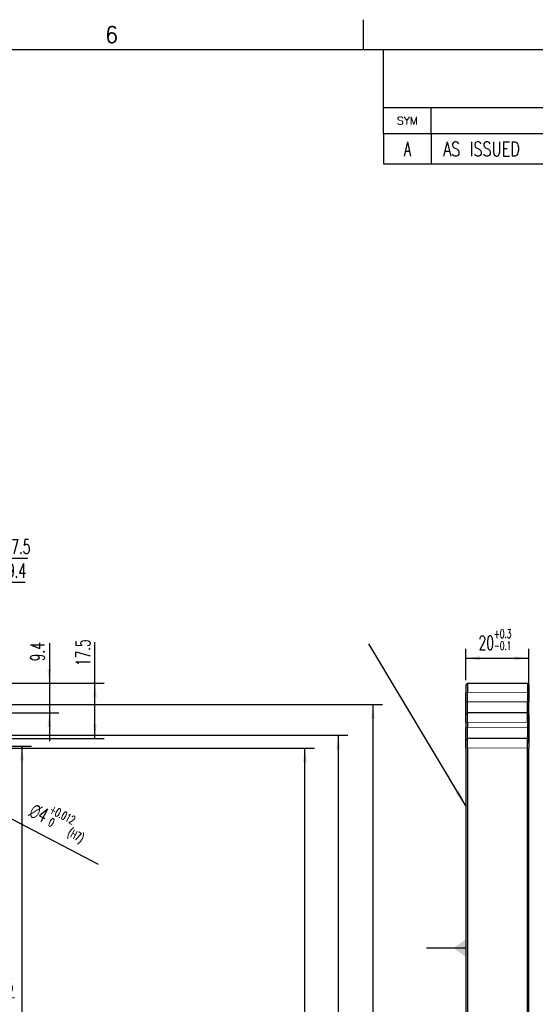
# Model space of a CAD drawing. Header units: millimetres. Extents: x 31 to 872, y 29 to 623.
# Tile 28 of 29: x 591 to 700, y 415 to 623. Entities that reach past the tile are written whole.
import ezdxf

# ---------------------------------------------------------------- set-up
doc = ezdxf.new("R2010")
doc.units = ezdxf.units.MM
doc.layers.add('1', color=7, linetype='Continuous')
doc.styles.add('CONVERTER_11', font='txt.shx', dxfattribs={"width": 0.63})
doc.styles.add('CONVERTER_13', font='txt.shx', dxfattribs={"width": 0.9})
doc.styles.add('CONVERTER_14', font='txt.shx', dxfattribs={"width": 0.675})
doc.styles.add('CONVERTER_15', font='txt.shx', dxfattribs={"width": 0.749})
doc.styles.add('CONVERTER_16', font='txt.shx', dxfattribs={"width": 1.035})
doc.dimstyles.new('ME10_DIM_132', dxfattribs={"dimtxt": 4.5, "dimasz": 4.5, "dimexe": 3, "dimexo": 1.5, "dimgap": 1.5, "dimtad": 1, "dimdsep": 46, "dimtxsty": 'CONVERTER_11', "dimsah": 1, "dimcen": 0.09, "dimclrd": 3, "dimclre": 3, "dimclrt": 3, "dimadec": 0, "dimazin": 0, "dimtfac": 1, "dimtdec": 4, "dimtix": 1, "dimtmove": 0, "dimatfit": 3, "dimfxl": 1, "dimtolj": 1, "dimtzin": 0, "dimarcsym": 0})
doc.dimstyles.new('ME10_DIM_139', dxfattribs={"dimtxt": 4.5, "dimasz": 4.5, "dimexe": 3, "dimexo": 1.5, "dimgap": 1.5, "dimtad": 1, "dimdsep": 46, "dimtxsty": 'CONVERTER_11', "dimsah": 1, "dimcen": 0.09, "dimclrd": 3, "dimclre": 3, "dimclrt": 3, "dimadec": 0, "dimazin": 0, "dimtfac": 1, "dimtdec": 4, "dimtix": 1, "dimtmove": 0, "dimatfit": 3, "dimfxl": 1, "dimtolj": 1, "dimtzin": 0, "dimarcsym": 0})
doc.dimstyles.new('ME10_DIM_140', dxfattribs={"dimtxt": 4.5, "dimasz": 4.5, "dimexe": 3, "dimexo": 1.5, "dimgap": 1.5, "dimtad": 1, "dimdsep": 46, "dimtxsty": 'CONVERTER_11', "dimsah": 1, "dimcen": 0.09, "dimclrd": 3, "dimclre": 3, "dimclrt": 3, "dimadec": 0, "dimazin": 0, "dimtfac": 1, "dimtdec": 4, "dimtix": 1, "dimtmove": 0, "dimatfit": 3, "dimfxl": 1, "dimtolj": 1, "dimtzin": 0, "dimarcsym": 0})
doc.dimstyles.new('ME10_DIM_141', dxfattribs={"dimtxt": 4.5, "dimasz": 4.5, "dimexe": 3, "dimexo": 1.5, "dimgap": 1.5, "dimtad": 1, "dimdsep": 46, "dimtxsty": 'CONVERTER_11', "dimsah": 1, "dimcen": 0.09, "dimclrd": 3, "dimclre": 3, "dimclrt": 3, "dimadec": 0, "dimazin": 0, "dimtfac": 1, "dimtdec": 4, "dimtix": 1, "dimtmove": 0, "dimatfit": 3, "dimfxl": 1, "dimtolj": 1, "dimtzin": 0, "dimarcsym": 0})
doc.dimstyles.new('ME10_DIM_142', dxfattribs={"dimtxt": 4.5, "dimasz": 4.5, "dimexe": 3, "dimexo": 1.5, "dimgap": 1.5, "dimtad": 1, "dimdsep": 46, "dimtxsty": 'CONVERTER_11', "dimsah": 1, "dimcen": 0.09, "dimclrd": 3, "dimclre": 3, "dimclrt": 3, "dimadec": 0, "dimazin": 0, "dimtfac": 1, "dimtdec": 4, "dimtix": 1, "dimtmove": 0, "dimatfit": 3, "dimfxl": 1, "dimtolj": 1, "dimtzin": 0, "dimarcsym": 0})
doc.dimstyles.new('ME10_DIM_153', dxfattribs={"dimtxt": 4.5, "dimasz": 4.5, "dimexe": 3, "dimexo": 1.5, "dimgap": 1.5, "dimtad": 1, "dimdsep": 46, "dimtxsty": 'CONVERTER_11', "dimsah": 1, "dimcen": 0.09, "dimclrd": 3, "dimclre": 3, "dimclrt": 3, "dimadec": 0, "dimazin": 0, "dimtol": 1, "dimtp": 0.3, "dimtm": 0.1, "dimtfac": 0.6, "dimtdec": 1, "dimtix": 1, "dimtmove": 0, "dimatfit": 3, "dimfxl": 1, "dimtolj": 1, "dimtzin": 0, "dimarcsym": 0})
doc.dimstyles.new('ME10_DIM_63', dxfattribs={"dimtxt": 4.5, "dimasz": 4.5, "dimexe": 3, "dimexo": 1.5, "dimgap": 1.5, "dimtad": 1, "dimdsep": 46, "dimtxsty": 'CONVERTER_11', "dimsah": 1, "dimcen": 0.09, "dimclrd": 3, "dimclre": 3, "dimclrt": 3, "dimadec": 0, "dimazin": 0, "dimtfac": 1, "dimtdec": 4, "dimtix": 1, "dimtmove": 0, "dimatfit": 3, "dimfxl": 1, "dimtolj": 1, "dimtzin": 0, "dimarcsym": 0})
doc.dimstyles.new('ME10_DIM_64', dxfattribs={"dimtxt": 4.5, "dimasz": 4.5, "dimexe": 3, "dimexo": 1.5, "dimgap": 1.5, "dimtad": 1, "dimdsep": 46, "dimtxsty": 'CONVERTER_11', "dimsah": 1, "dimcen": 0.09, "dimclrd": 3, "dimclre": 3, "dimclrt": 3, "dimadec": 0, "dimazin": 0, "dimtfac": 1, "dimtdec": 4, "dimtix": 1, "dimtmove": 0, "dimatfit": 3, "dimfxl": 1, "dimtolj": 1, "dimtzin": 0, "dimarcsym": 0})
doc.dimstyles.new('ME10_DIM_65', dxfattribs={"dimtxt": 4.5, "dimasz": 4.5, "dimexe": 3, "dimexo": 1.5, "dimgap": 1.5, "dimtad": 1, "dimdsep": 46, "dimtxsty": 'CONVERTER_11', "dimsah": 1, "dimcen": 0.09, "dimclrd": 3, "dimclre": 3, "dimclrt": 3, "dimadec": 0, "dimazin": 0, "dimtfac": 1, "dimtdec": 4, "dimtix": 1, "dimtmove": 0, "dimatfit": 3, "dimfxl": 1, "dimtolj": 1, "dimtzin": 0, "dimarcsym": 0})
doc.dimstyles.get("Standard").update_dxf_attribs({"dimtxt": 0.18, "dimasz": 0.18, "dimexe": 0.18, "dimexo": 0.0625, "dimgap": 0.09, "dimtad": 0, "dimtih": 1, "dimtoh": 1, "dimdec": 4, "dimzin": 0, "dimdsep": 46, "dimtxsty": 'Standard', "dimcen": 0.09, "dimadec": 0, "dimazin": 0, "dimtfac": 1, "dimtdec": 4, "dimtofl": 0, "dimtmove": 0, "dimatfit": 3, "dimfxl": 1, "dimtolj": 1, "dimtzin": 0, "dimarcsym": 0})

# ---------------------------------------------------------------- blocks, each defined once
blk = doc.blocks.new('*D88')
at = {"layer": '1', "color": 3, "linetype": 'Continuous'}
for p, q in [((845.28, 717.73), (1002.09, 717.73)), ((999.09, 214.37), (999.09, 717.73)), ((845.28, 214.37), (1002.09, 214.37))]:
    blk.add_line(p, q, dxfattribs=at)
at = {"layer": '1', "color": 3}
for points in [[(999.68, 713.23), (998.5, 713.23), (999.09, 717.73)], [(998.5, 218.87), (999.68, 218.87), (999.09, 214.37)]]:
    blk.add_solid(points, dxfattribs=at)
at = {"layer": '1', "color": 3, "insert": (997.59, 458.92), "char_height": 4.5, "attachment_point": 7, "rotation": 90, "line_spacing_factor": 0.60024, "style": 'CONVERTER_11'}
blk.add_mtext('503.36', dxfattribs=at)
blk = doc.blocks.new('*D89')
at = {"layer": '1', "color": 3, "linetype": 'Continuous'}
for p, q in [((845.28, 708.03), (991.06, 708.03)), ((988.06, 708.03), (988.06, 224.07)), ((845.28, 224.07), (991.06, 224.07))]:
    blk.add_line(p, q, dxfattribs=at)
at = {"layer": '1', "color": 3}
for points in [[(988.65, 703.53), (987.47, 703.53), (988.06, 708.03)], [(987.47, 228.57), (988.65, 228.57), (988.06, 224.07)]]:
    blk.add_solid(points, dxfattribs=at)
at = {"layer": '1', "color": 3, "insert": (986.56, 456.98), "char_height": 4.5, "attachment_point": 7, "rotation": 90, "line_spacing_factor": 0.60024, "style": 'CONVERTER_11'}
blk.add_mtext('483.96', dxfattribs=at)
blk = doc.blocks.new('*D90')
at = {"layer": '1', "color": 3, "linetype": 'Continuous'}
for p, q in [((860.94, 703.89), (980.5, 703.89)), ((977.5, 228.21), (977.5, 703.89)), ((860.94, 228.21), (980.5, 228.21))]:
    blk.add_line(p, q, dxfattribs=at)
at = {"layer": '1', "color": 3}
for points in [[(978.09, 699.39), (976.91, 699.39), (977.5, 703.89)], [(976.91, 232.71), (978.09, 232.71), (977.5, 228.21)]]:
    blk.add_solid(points, dxfattribs=at)
at = {"layer": '1', "color": 3, "insert": (976, 456.74), "char_height": 4.5, "attachment_point": 7, "rotation": 90, "line_spacing_factor": 0.60024, "style": 'CONVERTER_11'}
blk.add_mtext('475.68', dxfattribs=at)
blk = doc.blocks.new('*D157')
at = {"layer": '1', "color": 3, "linetype": 'Continuous'}
for p, q in [((870.99, 704.5), (890.75, 704.5)), ((887.75, 704.5), (887.75, 466.05)), ((889.8, 466.05), (884.75, 466.05))]:
    blk.add_line(p, q, dxfattribs=at)
at = {"layer": '1', "color": 3}
for points in [[(888.35, 700), (887.16, 700), (887.75, 704.5)], [(887.16, 470.55), (888.35, 470.55), (887.75, 466.05)]]:
    blk.add_solid(points, dxfattribs=at)
at = {"layer": '1', "color": 3, "insert": (886.25, 549.69), "char_height": 4.5, "attachment_point": 7, "rotation": 90, "line_spacing_factor": 0.60024, "style": 'CONVERTER_11'}
blk.add_mtext('238.45', dxfattribs=at)
blk = doc.blocks.new('*D164')
at = {"layer": '1', "color": 3, "linetype": 'Continuous'}
for p, q in [((910.87, 724.45), (910.87, 737.53)), ((854.3, 724.45), (913.87, 724.45)), ((910.87, 706.95), (910.87, 724.45)), ((871.8, 706.95), (913.87, 706.95))]:
    blk.add_line(p, q, dxfattribs=at)
at = {"layer": '1', "color": 3}
for points in [[(911.46, 719.95), (910.28, 719.95), (910.87, 724.45)], [(910.28, 711.45), (911.46, 711.45), (910.87, 706.95)]]:
    blk.add_solid(points, dxfattribs=at)
at = {"layer": '1', "color": 3, "insert": (909.37, 729.9), "char_height": 4.5, "attachment_point": 7, "rotation": 90, "line_spacing_factor": 0.60024, "style": 'CONVERTER_11'}
blk.add_mtext('17.5', dxfattribs=at)
blk = doc.blocks.new('*D165')
at = {"layer": '1', "color": 3, "linetype": 'Continuous'}
for p, q in [((896.43, 737.17), (896.43, 724.45)), ((854.3, 724.45), (899.43, 724.45)), ((896.43, 724.45), (896.43, 715.05)), ((860.8, 715.05), (899.43, 715.05)), ((896.43, 715.05), (896.43, 706.05))]:
    blk.add_line(p, q, dxfattribs=at)
at = {"layer": '1', "color": 3}
for points in [[(895.84, 728.95), (897.02, 728.95), (896.43, 724.45)], [(897.02, 710.55), (895.84, 710.55), (896.43, 715.05)]]:
    blk.add_solid(points, dxfattribs=at)
at = {"layer": '1', "color": 3, "insert": (894.93, 731.42), "char_height": 4.5, "attachment_point": 7, "rotation": 90, "line_spacing_factor": 0.60024, "style": 'CONVERTER_11'}
blk.add_mtext('9.4', dxfattribs=at)
blk = doc.blocks.new('*D166')
at = {"layer": '1', "color": 3, "linetype": 'Continuous'}
for p, q in [((863.9, 713.55), (863.9, 759.41)), ((873.3, 705.45), (873.3, 759.41)), ((863.9, 756.41), (854.9, 756.41)), ((873.3, 756.41), (863.9, 756.41)), ((888.74, 756.41), (873.3, 756.41))]:
    blk.add_line(p, q, dxfattribs=at)
at = {"layer": '1', "color": 3}
for points in [[(859.4, 755.81), (859.4, 757), (863.9, 756.41)], [(877.8, 757), (877.8, 755.81), (873.3, 756.41)]]:
    blk.add_solid(points, dxfattribs=at)
at = {"layer": '1', "color": 3, "insert": (882.99, 757.91), "char_height": 4.5, "attachment_point": 7, "rotation": 0.0001, "line_spacing_factor": 0.60024, "style": 'CONVERTER_11'}
blk.add_mtext('9.4', dxfattribs=at)
blk = doc.blocks.new('*D167')
at = {"layer": '1', "color": 3, "linetype": 'Continuous'}
for p, q in [((855.8, 722.95), (855.8, 767.04)), ((873.3, 705.45), (873.3, 767.04)), ((873.3, 764.04), (855.8, 764.04)), ((889.57, 764.04), (873.3, 764.04))]:
    blk.add_line(p, q, dxfattribs=at)
at = {"layer": '1', "color": 3}
for points in [[(860.3, 764.64), (860.3, 763.45), (855.8, 764.04)], [(868.8, 763.45), (868.8, 764.64), (873.3, 764.04)]]:
    blk.add_solid(points, dxfattribs=at)
at = {"layer": '1', "color": 3, "insert": (881.93, 765.54), "char_height": 4.5, "attachment_point": 7, "rotation": 0.0001, "line_spacing_factor": 0.60024, "style": 'CONVERTER_11'}
blk.add_mtext('17.5', dxfattribs=at)
blk = doc.blocks.new('*D239')
at = {"layer": '1', "color": 3, "linetype": 'Continuous'}
blk.add_line((860.19, 694.1), (911.94, 667.04), dxfattribs=at)
at = {"layer": '1', "color": 3}
for points in [[(861.91, 692.54), (862.45, 693.59), (866.17, 690.98)], [(873.97, 687.56), (873.43, 686.51), (869.71, 689.12)]]:
    blk.add_solid(points, dxfattribs=at)
at = {"layer": '1', "color": 3, "insert": (887.07, 683.01), "char_height": 4.5, "attachment_point": 7, "rotation": 332.3924, "line_spacing_factor": 0.60024, "style": 'CONVERTER_11'}
blk.add_mtext('\\C3; {\\Fgdt;n}\\C3;\\C3;4\\C3;\\H2.7;\\S+0.012^  0;\\C3;(H7)', dxfattribs=at)
blk = doc.blocks.new('*D253')
at = {"layer": '1', "color": 3, "linetype": 'Continuous'}
blk.add_line((859.7, 623.87), (885.35, 624.77), dxfattribs=at)
at = {"layer": '1', "color": 3}
for points in [[(861.96, 623.36), (861.92, 624.54), (866.44, 624.11)], [(873.92, 624.96), (873.96, 623.78), (869.44, 624.21)]]:
    blk.add_solid(points, dxfattribs=at)
at = {"layer": '1', "color": 3, "insert": (879.72, 626.08), "char_height": 4.5, "attachment_point": 7, "rotation": 2.0182, "line_spacing_factor": 0.60024, "style": 'CONVERTER_11'}
blk.add_mtext('\\C3;M\\C3;3\\C3;', dxfattribs=at)
blk = doc.blocks.new('E8027-24150__37', base_point=(1028.43, 207.65))
at = {"color": 7, "linetype": 'Continuous'}
for p, q in [((1028.55, 723.95), (1029.05, 724.45)), ((1028.55, 723.95), (1028.55, 721.45)), ((1028.55, 718.55), (1028.55, 721.45)), ((1029.05, 724.45), (1029.05, 721.45)), ((1029.05, 724.45), (1048.05, 724.45)), ((1029.05, 718.55), (1029.05, 721.45)), ((1048.55, 723.95), (1048.05, 724.45)), ((1048.05, 724.45), (1048.05, 721.45)), ((1048.05, 721.45), (1048.05, 718.55)), ((1048.55, 723.95), (1048.55, 721.45)), ((1048.55, 721.45), (1048.55, 718.55)), ((1028.55, 714.55), (1028.55, 718.55)), ((1029.05, 715.05), (1029.05, 718.55)), ((1048.05, 715.05), (1048.05, 718.55)), ((1048.55, 714.55), (1048.55, 718.55)), ((1028.55, 714.55), (1029.05, 715.05)), ((1028.55, 712.05), (1028.55, 714.55)), ((1028.55, 712.05), (1028.55, 710.45)), ((1029.05, 712.05), (1029.05, 715.05)), ((1048.05, 715.05), (1029.05, 715.05)), ((1029.05, 712.05), (1029.05, 710.45)), ((1048.55, 714.55), (1048.05, 715.05)), ((1048.05, 712.05), (1048.05, 715.05)), ((1048.05, 712.05), (1048.05, 710.45)), ((1048.55, 714.55), (1048.55, 712.05)), ((1048.55, 712.05), (1048.55, 710.45)), ((1028.55, 706.45), (1028.55, 710.45)), ((1029.05, 706.95), (1029.05, 710.45)), ((1048.05, 710.45), (1048.05, 706.95)), ((1048.55, 710.45), (1048.55, 706.98)), ((1028.55, 706.45), (1029.05, 706.95)), ((1028.55, 703.95), (1028.55, 706.45)), ((1029.05, 703.95), (1029.05, 706.95)), ((1048.05, 706.95), (1029.05, 706.95)), ((1048.55, 706.45), (1048.05, 706.95)), ((1048.05, 703.95), (1048.05, 706.95)), ((1048.55, 706.98), (1048.55, 706.45)), ((1048.55, 706.45), (1048.55, 703.95)), ((1048.55, 706.45), (1048.55, 706.45)), ((1028.55, 703.95), (1028.55, 536.05)), ((1029.05, 703.95), (1029.05, 536.05)), ((1048.05, 226.55), (1048.05, 703.95)), ((1048.55, 226.55), (1048.55, 703.95))]:
    blk.add_line(p, q, dxfattribs=at)
at = {"color": 3, "linetype": 'Continuous', "const_width": 0.25}
for points in [[(1029.05, 721.45), (1028.55, 721.45)], [(1029.05, 721.45), (1048.05, 721.45)], [(1048.05, 721.45), (1048.55, 721.45)], [(1029.05, 718.55), (1028.55, 718.55)], [(1029.05, 718.55), (1048.05, 718.55)], [(1048.55, 718.55), (1048.05, 718.55)], [(1028.55, 712.05), (1029.05, 712.05)], [(1029.05, 712.05), (1048.05, 712.05)], [(1048.55, 712.05), (1048.05, 712.05)], [(1029.05, 710.45), (1028.55, 710.45)], [(1029.05, 710.45), (1048.05, 710.45)], [(1048.05, 710.45), (1048.55, 710.45)], [(1028.55, 703.95), (1029.05, 703.95)], [(1048.05, 703.95), (1029.05, 703.95)], [(1048.55, 703.95), (1048.05, 703.95)]]:
    blk.add_lwpolyline(points, dxfattribs=at)
at = {"color": 7, "linetype": 'Continuous'}
for points, knots in [([(1048.38, 707), (1048.36, 707), (1048.31, 707), (1048.26, 706.98), (1048.23, 706.94), (1048.23, 706.92), (1048.23, 706.88), (1048.24, 706.83), (1048.28, 706.76), (1048.35, 706.67), (1048.44, 706.56), (1048.51, 706.49), (1048.55, 706.45)], [0, 0, 0, 0, 0.0707941, 0.1363214, 0.1634646, 0.1885719, 0.2202602, 0.2555491, 0.3487904, 0.4669135, 0.6043691, 0.765551, 0.765551, 0.765551, 0.765551]), ([(1048.55, 706.98), (1048.53, 706.98), (1048.5, 706.99), (1048.46, 706.99), (1048.42, 707), (1048.39, 707), (1048.38, 707)], [0, 0, 0, 0, 0.0508979, 0.0925382, 0.1322155, 0.1730429, 0.1730429, 0.1730429, 0.1730429])]:
    blk.add_open_spline(points, degree=3, knots=knots, dxfattribs=at)
blk = doc.blocks.new('*D328')
at = {"layer": '1', "color": 3, "linetype": 'Continuous'}
for p, q in [((1028.55, 725.45), (1028.55, 735.39)), ((1048.55, 705.45), (1048.55, 735.39)), ((1028.55, 732.39), (1048.55, 732.39))]:
    blk.add_line(p, q, dxfattribs=at)
at = {"layer": '1', "color": 3}
for points in [[(1033.05, 732.99), (1033.05, 731.8), (1028.55, 732.39)], [(1044.05, 731.8), (1044.05, 732.99), (1048.55, 732.39)]]:
    blk.add_solid(points, dxfattribs=at)
at = {"layer": '1', "color": 3, "insert": (1032.58, 735.02), "char_height": 4.5, "attachment_point": 7, "rotation": 0.0001, "line_spacing_factor": 0.60024, "style": 'CONVERTER_11'}
blk.add_mtext('\\C3;20\\C3;\\H2.7;\\S+0.3^ -0.1;', dxfattribs=at)
blk = doc.blocks.new('Revision_Block', base_point=(668.3, 604.68))
at = {"color": 4, "linetype": 'Continuous'}
for p, q in [((668.3, 599.12), (668.3, 604.68)), ((678.35, 599.12), (678.35, 604.68)), ((801.41, 599.12), (801.41, 604.68)), ((836.91, 599.12), (836.91, 604.68)), ((668.3, 599.12), (668.3, 592.82)), ((865.39, 599.12), (668.3, 599.12)), ((678.35, 599.12), (678.35, 592.82)), ((801.41, 599.12), (801.41, 592.82)), ((836.91, 599.12), (836.91, 592.82)), ((668.3, 592.82), (865.39, 592.82))]:
    blk.add_line(p, q, dxfattribs=at)
at = {"color": 4, "char_height": 1.6, "attachment_point": 5, "line_spacing_factor": 1.12545, "style": 'CONVERTER_16'}
for s, insert in [('SYM', (673.33, 601.9)), ('REVISIONS', (739.88, 601.9)), ('REVISED BY', (819.16, 601.9)), ('DATE', (851.15, 601.9))]:
    blk.add_mtext(s, dxfattribs=dict(at, insert=insert))
at = {"color": 3, "char_height": 3, "line_spacing_factor": 1.020408}
for s, insert, attachment_point, style in [('AS ISSUED', (680.85, 597.44), 1, 'CONVERTER_15'), ('Matthias Eger', (819.16, 597.44), 2, 'CONVERTER_14'), ('2018-07-31', (851.15, 597.44), 2, 'CONVERTER_14'), ('A', (673.33, 597.44), 2, 'CONVERTER_14')]:
    blk.add_mtext(s, dxfattribs=dict(at, insert=insert, attachment_point=attachment_point, style=style))
blk = doc.blocks.new('Drawing_Grid_Zones', base_point=(37.09, 35.62))
at = {"layer": '1', "color": 4, "linetype": 'Continuous'}
blk.add_line((663.96, 623.27), (663.96, 616.92), dxfattribs=at)
at = {"layer": '1', "color": 4, "insert": (610.78, 620.09), "char_height": 3.5, "attachment_point": 5, "line_spacing_factor": 1.080432, "style": 'CONVERTER_13'}
blk.add_mtext('6', dxfattribs=at)
blk = doc.blocks.new('A1_Size_Verigy_Frame', base_point=(37.09, 35.62))
at = {"color": 7, "linetype": 'Continuous'}
for q in [(668.3, 616.92), (865.39, 604.68)]:
    blk.add_line((668.3, 604.68), q, dxfattribs=at)
at = {"layer": '1', "color": 7, "linetype": 'Continuous'}
blk.add_line((862.39, 616.92), (40.09, 616.92), dxfattribs=at)
at = {"layer": '1'}
for name, p in [('Drawing_Grid_Zones', (37.09, 35.62)), ('Revision_Block', (668.3, 604.68))]:
    blk.add_blockref(name, p, dxfattribs=at)
blk = doc.blocks.new('Front2', base_point=(573.3, 466.05))
at = {"layer": '1'}
for name in ['*D239', '*D253']:
    blk.add_blockref(name, (0, 0), dxfattribs=at)
for base, p1, dimstyle, picture, middle in [((873.3, 764.0429), (855.8, 721.45), 'ME10_DIM_142', '*D167', (885.7485, 767.7929)), ((873.3, 756.406), (863.9, 712.05), 'ME10_DIM_141', '*D166', (885.8624, 760.156))]:
    dim = blk.add_linear_dim(base=base, p1=p1, p2=(873.3, 703.95), dimstyle=dimstyle, dxfattribs=at)
    dim.commit()
    dim.dimension.update_dxf_attribs({"geometry": picture, "text_midpoint": middle, "text_rotation": 0.000139})
for base, p1, p2, dimstyle, picture, middle in [((910.8712, 706.95), (852.8, 724.45), (870.3, 706.95), 'ME10_DIM_139', '*D164', (907.1212, 733.7154)), ((896.4304, 724.45), (859.3, 715.05), (852.8, 724.45), 'ME10_DIM_140', '*D165', (892.6804, 734.2951)), ((999.0918, 214.37), (843.78, 717.73), (843.78, 214.37), 'ME10_DIM_63', '*D88', (995.3418, 466.05)), ((988.0579, 708.03), (843.78, 224.07), (843.78, 708.03), 'ME10_DIM_64', '*D89', (984.3079, 464.1085)), ((977.5005, 228.21), (859.44, 703.89), (859.44, 228.21), 'ME10_DIM_65', '*D90', (973.7505, 463.8633)), ((887.754, 704.5), (891.3016, 466.05), (869.49, 704.5), 'ME10_DIM_132', '*D157', (884.004, 556.8215))]:
    dim = blk.add_linear_dim(base=base, p1=p1, p2=p2, angle=90, dimstyle=dimstyle, dxfattribs=at)
    dim.commit()
    dim.dimension.update_dxf_attribs({"geometry": picture, "text_midpoint": middle, "text_rotation": 90})
blk = doc.blocks.new('Right2', base_point=(1034.55, 466.05))
at = {"layer": '1', "color": 3}
for points in [[(1025.258, 689.757), (1026.444, 690.467), (1028.55, 685.609)], [(1024.613, 640.447), (1028.55, 637.664), (1028.55, 643.23)]]:
    blk.add_solid(points, dxfattribs=at)
blk.add_blockref('E8027-24150__37', (1028.425, 207.65))
at = {"layer": '1'}
dim = blk.add_linear_dim(base=(1028.55, 732.393), p1=(1048.55, 703.95), p2=(1028.55, 723.95), dimstyle='ME10_DIM_153', dxfattribs=at)
dim.commit()
dim.dimension.update_dxf_attribs({"geometry": '*D328', "text_midpoint": (1038.55, 737.268), "text_rotation": 0.00014})
at = {"layer": '1', "color": 3, "linetype": 'Continuous', "has_arrowhead": 0}
for points in [[(1028.55, 685.609), (997.809, 736.906)], [(1028.55, 640.447), (1016.062, 640.447)]]:
    blk.add_leader(points, dimstyle='Standard', dxfattribs=at)

msp = doc.modelspace()

# ---------------------------------------------------------------- block references
msp.add_blockref('A1_Size_Verigy_Frame', (37.09, 35.62))
at = {"xscale": 0.66666666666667, "yscale": 0.66666666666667, "zscale": 0.66666666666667}
for name, p in [('Front2', (382.2, 310.7)), ('Right2', (689.7, 310.7))]:
    msp.add_blockref(name, p, dxfattribs=at)

doc.saveas('drawing.dxf')
